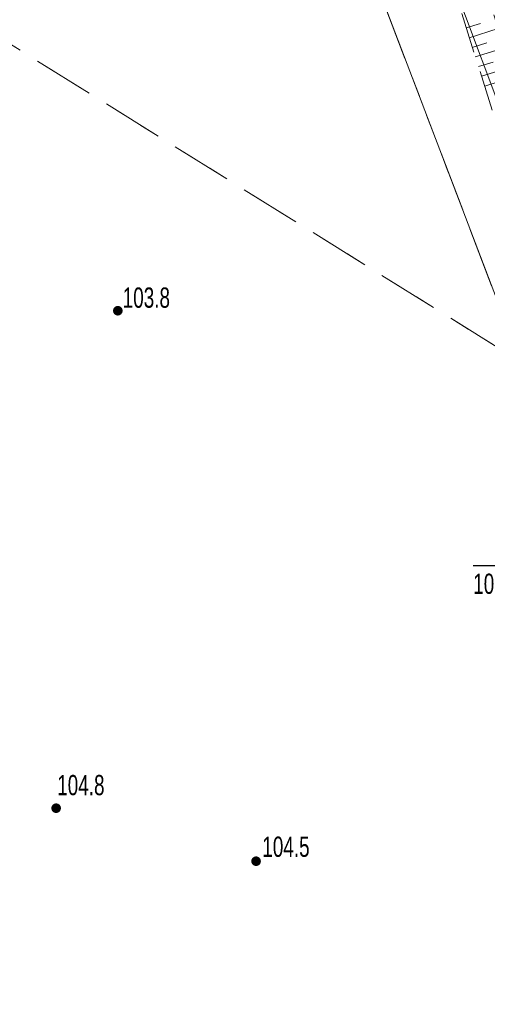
# Model space of a CAD drawing. Header units: inches. Extents: x 6497603 to 6502483, y 5925790 to 5934357.
# Tile 113 of 256: x 6500938 to 6500956, y 5926201 to 5926237. Entities that reach past the tile are written whole.
import ezdxf
from ezdxf.enums import TextEntityAlignment as Align

# ---------------------------------------------------------------- set-up
doc = ezdxf.new("R2010")
doc.units = ezdxf.units.IN
doc.header["$MEASUREMENT"] = 0
for name, pattern in [('1.5_0.75', [2.25, 1.5, -0.75]), ('219-1000', [0, 0]), ('egkk-1000', [3, 2.25, -0.75]), ('egug-1000', [1.5, 0.75, -0.75])]:
    doc.linetypes.add(name, pattern=pattern)
for name, color, linetype in [('000 Inne (niezydentyfikowane)', 7, 'Continuous'), ('217-kontur klasyfikacyjny', 7, 'Continuous'), ('218-kontur użytku gruntowego', 7, 'Continuous'), ('219-działka ewidencyjna', 7, 'Continuous'), ('pikieta naturalna', 7, 'Continuous'), ('pikieta naturalna-Atr2', 7, 'Continuous'), ('rzędna-Atr2', 7, 'Continuous'), ('rzędna-Atr3', 7, 'Continuous'), ('skarpa nieumocniona', 7, 'Continuous')]:
    doc.layers.add(name, color=color, linetype=linetype)
doc.styles.get("Standard").update_dxf_attribs({"font": 'arial.ttf'})

# ---------------------------------------------------------------- blocks, each defined once
blk = doc.blocks.new('PW01')
at = {"linetype": 'Continuous', "lineweight": 13}
h = blk.add_hatch(color=0, dxfattribs=at)
edge = h.paths.add_edge_path()
edge.add_arc((0, 0), 0.18, 0, 360)

msp = doc.modelspace()

# ---------------------------------------------------------------- linework, layer by layer
at = {"layer": '000 Inne (niezydentyfikowane)', "color": 7, "linetype": 'Continuous', "lineweight": 18, "flags": 128}
for points in [[(6500954.82, 5926236.95), (6500955.35, 5926237.12)], [(6500954.93, 5926236.59), (6500956, 5926236.93)], [(6500955.04, 5926236.23), (6500955.58, 5926236.4)], [(6500955.15, 5926235.88), (6500956.23, 5926236.22)], [(6500955.27, 5926235.52), (6500955.81, 5926235.69)], [(6500955.38, 5926235.16), (6500956.46, 5926235.5)], [(6500955.5, 5926234.8), (6500956.04, 5926234.97)]]:
    msp.add_lwpolyline(points, dxfattribs=at)
at = {"layer": '217-kontur klasyfikacyjny', "color": 3, "linetype": 'egkk-1000', "lineweight": 18, "flags": 128}
for points in [[(6500923.69, 5926245.24), (6500956.82, 5926224.61)], [(6500956.82, 5926224.61), (6500949.82, 5926243)]]:
    msp.add_lwpolyline(points, dxfattribs=at)
at = {"layer": '218-kontur użytku gruntowego', "color": 3, "linetype": 'egug-1000', "lineweight": 18, "flags": 128}
for points in [[(6500923.69, 5926245.24), (6500956.82, 5926224.61)], [(6500956.82, 5926224.61), (6500949.82, 5926243)]]:
    msp.add_lwpolyline(points, dxfattribs=at)
at = {"layer": '219-działka ewidencyjna', "color": 3, "linetype": '219-1000', "lineweight": 18, "flags": 128}
for points in [[(6500965.47, 5926201.91), (6500949.82, 5926243)], [(6500963.15, 5926215.12), (6500953.59, 5926240.58)]]:
    msp.add_lwpolyline(points, dxfattribs=at)
at = {"layer": 'rzędna-Atr2', "color": 7, "flags": 128}
msp.add_lwpolyline([(6500962.44, 5926219.97), (6500959.35, 5926217.06), (6500955.075, 5926217.06)], dxfattribs=at)
at = {"layer": 'skarpa nieumocniona', "color": 7, "linetype": '1.5_0.75', "lineweight": 18, "flags": 128}
msp.add_lwpolyline([(6500941.61, 5926300.9), (6500942.33, 5926299.78), (6500943.41, 5926291.09), (6500945.29, 5926278.65), (6500947.19, 5926268.54), (6500949.96, 5926257.29), (6500953.98, 5926243.16), (6500957.64, 5926231.86), (6500961.24, 5926222.42), (6500964.36, 5926214.75), (6500967.44, 5926207.08), (6500970.81, 5926199.61), (6500974.03, 5926193.41), (6500976.99, 5926188.18), (6500977.42, 5926186.34), (6500973.06, 5926193.14), (6500969.83, 5926199.13), (6500966.36, 5926206.53), (6500963.28, 5926214.33), (6500960.11, 5926222.24), (6500956.49, 5926231.65), (6500953.03, 5926242.6), (6500948.9, 5926257.01), (6500946.19, 5926268.21), (6500944.41, 5926278.59), (6500942.52, 5926291.05)], close=True, dxfattribs=at)
msp.add_lwpolyline([(6500941.61, 5926300.9), (6500942.33, 5926299.78), (6500943.41, 5926291.09), (6500945.29, 5926278.65), (6500947.19, 5926268.54), (6500949.96, 5926257.29), (6500953.98, 5926243.16), (6500957.64, 5926231.86), (6500961.24, 5926222.42), (6500964.36, 5926214.75), (6500967.44, 5926207.08), (6500970.81, 5926199.61), (6500974.03, 5926193.41), (6500976.99, 5926188.18), (6500977.42, 5926186.34), (6500973.06, 5926193.14), (6500969.83, 5926199.13), (6500966.36, 5926206.53), (6500963.28, 5926214.33), (6500960.11, 5926222.24), (6500956.49, 5926231.65), (6500953.03, 5926242.6), (6500948.9, 5926257.01), (6500946.19, 5926268.21), (6500944.41, 5926278.59), (6500942.52, 5926291.05)], close=True, dxfattribs=at)

# ---------------------------------------------------------------- block references
at = {"layer": 'pikieta naturalna', "color": 7, "linetype": 'Continuous', "lineweight": 13}
for p in [(6500941.94, 5926226.49), (6500939.66, 5926208.09), (6500947.05, 5926206.13)]:
    msp.add_blockref('PW01', p, dxfattribs=at)

# ---------------------------------------------------------------- texts
at = {"layer": 'pikieta naturalna-Atr2', "color": 7, "width": 0.667}
for s, p in [('103.8', (6500942.12, 5926226.6)), ('104.8', (6500939.7, 5926208.57)), ('104.5', (6500947.28, 5926206.29))]:
    msp.add_text(s, height=0.75, dxfattribs=at).set_placement(p)
at = {"layer": 'rzędna-Atr3', "color": 34, "width": 0.667}
msp.add_text('102.25', height=0.75, dxfattribs=at).set_placement((6500955.075, 5926215.792), align=Align.BOTTOM_LEFT)

doc.saveas('drawing.dxf')
